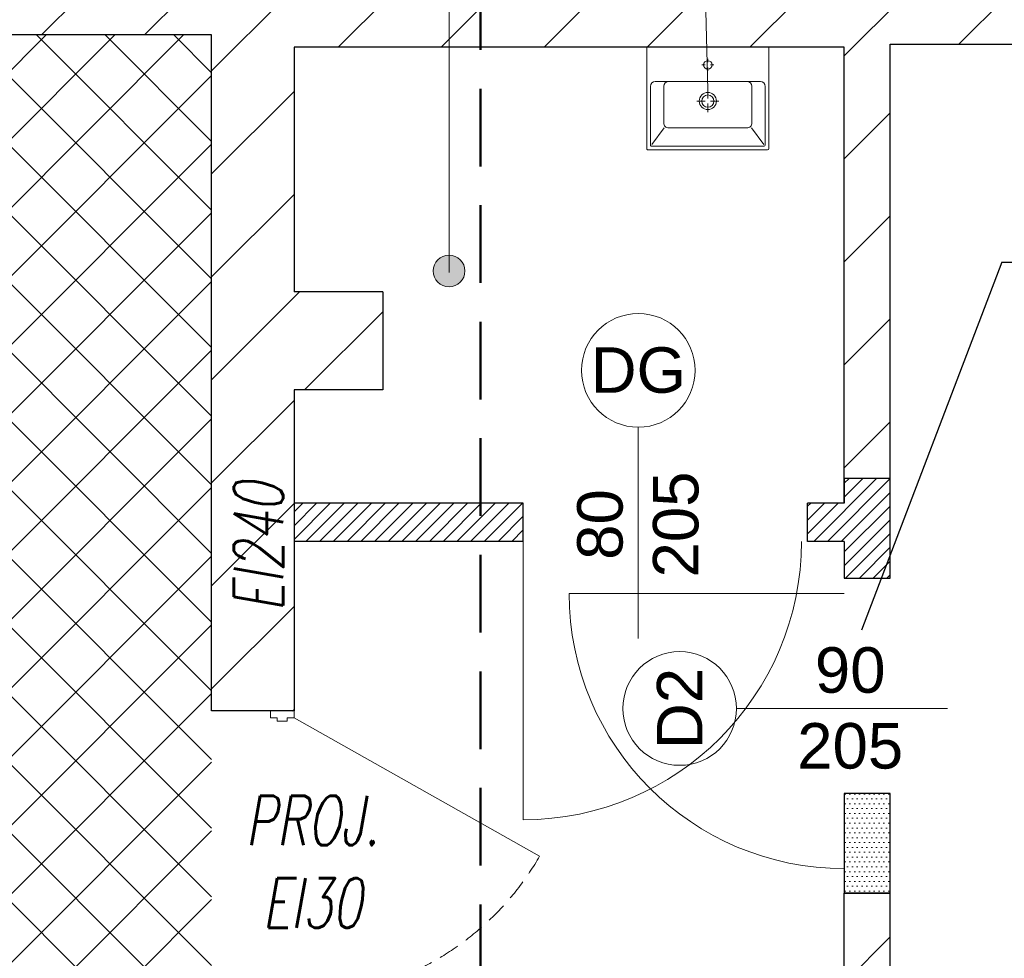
# Model space of a CAD drawing. Header units: millimetres. Extents: x 26866 to 1024070, y -428191 to 408885.
# Tile 123 of 248: x 183239 to 186460, y 400323 to 403392. Entities that reach past the tile are written whole.
import ezdxf

# ---------------------------------------------------------------- set-up
doc = ezdxf.new("R2010")
doc.units = ezdxf.units.MM
doc.header["$LTSCALE"] = 2
doc.linetypes.add('DASHED', pattern=[19.05, 12.7, -6.35])
doc.linetypes.add('HIDDEN', pattern=[9.525, 6.35, -3.175])
for name, color, linetype, lineweight in [('0_OPIS', 7, 'Continuous', 13), ('3DPLAN_A_DRZWI', 173, 'Continuous', 5), ('3DPLAN_A_TABELKA POMIESZCZEŃ', 7, 'Continuous', 0), ('A_6_STOLARKA_DRZWI', 6, 'Continuous', 0), ('A_KRESKOWANIE', 9, 'Continuous', 0), ('A_STOL_OPIS', 55, 'Continuous', 5), ('A_TXT', 7, 'Continuous', 0), ('A_WYBURZENIA', 6, 'Continuous', 0), ('A_ZESTAWIENIE STOLARKI', 3, 'Continuous', 15), ('AW_CERAMIKA', 6, 'Continuous', 9), ('AW_CERAMIKA_POM', 8, 'Continuous', 0), ('AW_MEB_LAZ', 9, 'Continuous', 5), ('Opisy', 7, 'Continuous', 13)]:
    doc.layers.add(name, color=color, linetype=linetype, lineweight=lineweight)
for name, color, linetype in [('3DPLAN_A_KRESKOWANIE 1', 253, 'Continuous'), ('3DPLAN_A_OPIS', 8, 'Continuous'), ('3DPLAN_K_NOŚNA', 7, 'Continuous'), ('A_SCHODY', 6, 'Continuous')]:
    doc.layers.add(name, color=color, linetype=linetype)
doc.styles.add('ARIAL', font='arial.ttf')
doc.styles.add('J-ROMANS', font='ROMANS.SHX', dxfattribs={"width": 0.7, "oblique": 10})
doc.styles.add('TABEL1', font='txt')
pattern_1 = [(45, (23044.838, -26883.88), (-16.83798, 16.83798), [])]

# ---------------------------------------------------------------- blocks, each defined once
blk = doc.blocks.new('A$C74757459')
at = {"layer": 'AW_CERAMIKA'}
for p, q in [((0, 49.4), (0, 0.6)), ((41.7, 50), (0.6, 50)), ((42, 49.7), (42, 0.3)), ((41.7, 0), (0.6, 0))]:
    blk.add_line(p, q, dxfattribs=at)
for centre, radius, start, end in [((0.6, 49.4), 0.6, 90.0045, 180.0045), ((41.7, 49.7), 0.3, 0.0045, 90.0045), ((0.6, 0.6), 0.6, 180.0045, 270.0045), ((41.7, 0.3), 0.3, 270.0045, 0.0045)]:
    blk.add_arc(centre, radius, start, end, dxfattribs=at)
at = {"layer": 'AW_CERAMIKA_POM'}
for p, q in [((26, 48.5), (2, 48.5)), ((1.5, 48), (1.5, 2)), ((2.24, 47.92), (8.99, 42.91)), ((28, 3.5), (28, 46.5)), ((9, 9), (9, 41)), ((26.07, 43), (11.07, 43)), ((20, 29.55), (20, 26.08)), ((15.45, 25), (18.93, 25)), ((21.08, 25), (24.55, 25)), ((33.68, 25), (32.31, 25)), ((32.31, 25), (33.68, 25)), ((34.75, 27.45), (34.75, 26.08)), ((37.2, 25), (35.83, 25)), ((20, 23.92), (20, 20.45)), ((34.75, 22.56), (34.75, 23.93)), ((2.24, 2.08), (8.99, 7.09)), ((26.07, 7), (11.07, 7)), ((2, 1.5), (26, 1.5))]:
    blk.add_line(p, q, dxfattribs=at)
for centre, radius in [((20, 25), 3.5), ((20, 25), 2.5), ((34.75, 25.01), 1.75)]:
    blk.add_circle(centre, radius, dxfattribs=at)
for centre, radius, start, end in [((2, 48), 0.5, 90.0045, 180.0045), ((26, 46.5), 2, 0.0045, 90.0045), ((11, 41), 2, 88.125, 180.0045), ((26, 41), 2, 0.0045, 88.125), ((11, 9), 2, 180.0045, 271.8839), ((26, 9), 2, 271.8839, 0.0045), ((2, 2), 0.5, 180.0045, 270.0045), ((26, 3.5), 2, 270.0045, 0.0045)]:
    blk.add_arc(centre, radius, start, end, dxfattribs=at)
blk = doc.blocks.new('D 90')
at = {"layer": '3DPLAN_A_DRZWI', "lineweight": 20}
blk.add_line((2.09, 3.66), (45, 79.79), dxfattribs=at)
at = {"layer": '3DPLAN_A_DRZWI'}
for points in [[(0, 3.66), (2.09, 3.66), (2.09, 1.57), (3.14, 1.57), (3.14, -1.57), (2.09, -1.57), (2.09, -3.66), (0, -3.66), (0, 3.66)], [(90, 3.66), (87.91, 3.66), (87.91, 1.57), (86.86, 1.57), (86.86, -1.57), (87.91, -1.57), (87.91, -3.66), (90, -3.66), (90, 3.66)]]:
    blk.add_lwpolyline(points, dxfattribs=at)
at = {"layer": '3DPLAN_A_DRZWI', "linetype": 'HIDDEN', "ltscale": 0.5}
blk.add_arc((1.03, 3.65), 87.92, 0.0056, 59.9944, dxfattribs=at)
blk = doc.blocks.new('kondygnacja -1')
at = {"layer": '3DPLAN_A_KRESKOWANIE 1'}
h = blk.add_hatch(dxfattribs=at)
h.set_pattern_fill('ANSI31', color=256, scale=7.5, style=0)
h.set_pattern_definition(pattern_1)
h.paths.add_polyline_path([(26781.49, -24430.84), (26781.49, -25256.18), (26865.36, -25256.18), (26865.36, -25233.56), (27108.48, -25233.56), (27108.48, -25256.18), (27119.89, -25256.18), (27110.14, -25212.84), (26979.61, -25212.84), (26979.61, -25079.84), (27320.27, -25079.84), (27361.7, -25079.84), (27361.7, -25046.84), (26815.61, -25046.84), (26815.61, -24465.84), (27386.61, -24465.84), (27386.61, -24686.84), (27413.61, -24686.84), (27413.61, -24581.84), (27442.61, -24581.84), (27442.61, -24549.84), (27413.61, -24549.84), (27413.61, -24469.84), (27474.65, -24469.84), (27474.65, -24430.84), (26781.49, -24430.84)], is_closed=False)
h.paths.add_polyline_path([(27583.61, -25294.84), (27583.61, -25335.84), (27417.61, -25335.84), (27417.61, -25289.84), (27390.61, -25289.84), (27390.61, -25335.84), (27137.8, -25335.84), (27119.89, -25256.18), (27108.48, -25256.18), (27108.48, -25287.56), (26865.36, -25287.56), (26865.36, -25256.18), (26781.49, -25256.18), (26781.49, -25342.83), (26829.42, -25361.84), (27832.61, -25361.84), (27832.61, -25332.84), (27603.61, -25332.84), (27603.61, -25294.84), (27583.61, -25294.84)], is_closed=False)
h.paths.add_polyline_path([(27413.61, -24806.84), (27413.61, -24781.84), (27386.61, -24781.84), (27386.61, -24885.59), (27430.61, -24885.59), (27430.61, -24835.84), (27474.65, -24835.84), (27474.65, -24806.84)])
h.paths.add_polyline_path([(27386.61, -24885.59), (27386.61, -25046.84), (27361.7, -25046.84), (27361.7, -25079.84), (27390.61, -25079.84), (27390.61, -25174.84), (27417.61, -25174.84), (27417.61, -25079.84), (27476.61, -25079.84), (27476.61, -25061.87, -0.027881), (27475.03, -25050.84), (27438.61, -25050.84), (27438.61, -25033.84), (27430.61, -25033.84), (27430.61, -24885.59)])
h.paths.add_polyline_path([(27603.61, -25179.84), (27603.61, -25163.88), (27583.61, -25163.88), (27583.61, -25179.84)])
h.paths.add_polyline_path([(27603.61, -25142.2), (27583.61, -25142.2), (27583.61, -25163.88), (27603.61, -25163.88)])
h.paths.add_polyline_path([(27593.61, -24713.84), (27593.61, -24746.4), (27608.61, -24746.4), (27608.61, -24713.84)], flags=16)
h.paths.add_polyline_path([(27593.61, -25050.84), (27571.61, -25050.84), (27571.61, -25079.84), (27583.61, -25079.84), (27583.61, -25142.2), (27603.61, -25142.2), (27603.61, -25076.84), (27681.45, -25076.84), (27681.45, -25050.84), (27608.61, -25050.84), (27608.61, -24713.84), (27593.61, -24713.84), (27593.61, -24806.84), (27569.61, -24806.84), (27569.61, -24835.84), (27593.61, -24835.84)])
h.paths.add_polyline_path([(27559.81, -24818.11), (27559.81, -24794.06), (27579.81, -24794.06), (27579.81, -24818.11)])
h.paths.add_polyline_path([(27593.61, -24469.84), (27593.61, -24610.84), (27601.86, -24610.84), (27608.61, -24610.84), (27608.61, -24468.84), (27712.91, -24468.84), (27712.91, -24430.84), (27474.65, -24430.84), (27474.65, -24469.84), (27593.61, -24469.84)], is_closed=False)
h.paths.add_polyline_path([(28026.62, -24481.39, -0.865492), (28025.15, -24471.22), (28013.19, -24430.84), (27882.91, -24430.84), (27882.91, -24468.84), (27982.61, -24468.84), (27982.61, -24483.84), (27997.61, -24483.84), (27997.61, -24940.11), (28026.62, -24940.11)])
h.paths.add_polyline_path([(28054.61, -24476.84), (28069.61, -24476.84), (28069.61, -24417.84), (28073.99, -24417.84), (28073.99, -24372.84), (28050.08, -24372.84, -1), (28039.7, -24372.84), (28030.61, -24372.84), (28030.61, -24472.87, -0.363097), (28030.61, -24479.53), (28030.61, -24940.11), (28054.61, -24940.11)])
h.paths.add_polyline_path([(28096.61, -25047.84), (28069.61, -25047.84), (28069.61, -25032.84), (28054.61, -25032.84), (28054.61, -24994.11), (28030.61, -24994.11), (28030.61, -25076.84), (28096.61, -25076.84)])
h.paths.add_polyline_path([(27982.61, -25035.84), (27982.61, -25050.84), (27949.55, -25050.84), (27949.55, -25076.84), (28026.62, -25076.84), (28026.62, -24994.11), (27997.61, -24994.11), (27997.61, -25035.84)])
h.paths.add_polyline_path([(26999.57, -25327.07), (27025.14, -25327.07), (27025.14, -25347.07), (26999.57, -25347.07)], flags=16)
h = blk.add_hatch(dxfattribs=at)
h.set_pattern_fill('ANSI31', color=256, scale=7.5, style=0)
h.set_pattern_definition(pattern_1)
h.paths.add_polyline_path([(31677.49, -24430.84), (30214.87, -24430.84), (30214.87, -24470.84), (30429.61, -24470.84), (30429.61, -24477.84), (30447.61, -24477.84), (30447.61, -24818.84), (30476.61, -24818.84), (30476.61, -24470.84), (31012.61, -24470.84), (31012.61, -24478.84), (31079.61, -24478.84), (31079.61, -24470.84), (31638.61, -24470.84), (31638.61, -25036.84), (31079.61, -25036.84), (31079.61, -25028.84), (31012.61, -25028.84), (31012.61, -25036.84), (30611.38, -25036.84), (30611.38, -25072.84), (31023.61, -25072.84), (31034.61, -25082.84), (31034.61, -25330.84), (31023.61, -25340.84), (30831.4, -25340.84, -0.038531), (30832.58, -25356.18), (30832.58, -25371.84), (31079.61, -25371.84), (31079.61, -25072.84), (31638.61, -25072.84), (31638.61, -25943.84), (30832.58, -25943.84), (30832.58, -26009.84), (31677.49, -26009.84)])
h.paths.add_polyline_path([(30682.61, -26009.84), (30832.58, -26009.84), (30832.58, -25943.84), (30760.61, -25943.84), (30760.61, -25454.67), (30735.61, -25464.58), (30735.61, -25943.84), (30682.61, -25943.84)])
h.paths.add_polyline_path([(30679.61, -25371.84), (30735.61, -25371.84), (30735.61, -25464.58), (30760.61, -25454.67), (30760.61, -25371.84), (30832.58, -25371.84), (30832.58, -25356.18, 0.038531), (30831.4, -25340.84), (30679.61, -25340.84)])
h.paths.add_polyline_path([(30355.83, -25371.84), (30425.61, -25371.84), (30425.61, -25379.84), (30463.61, -25379.84), (30463.61, -25424.74), (30471.61, -25424.74), (30471.61, -25395.84), (30533.61, -25395.84), (30533.61, -25371.84), (30576.61, -25371.84), (30576.61, -25341.84), (30472.61, -25341.84), (30472.61, -25326.84), (30427.61, -25326.84), (30427.61, -25341.84), (30355.83, -25341.84)])
h.paths.add_polyline_path([(30456.61, -25936.84), (30425.61, -25936.84), (30425.61, -25945.84), (30380.61, -25945.84), (30380.61, -26009.84), (30512.61, -26009.84), (30512.61, -25943.84), (30466.61, -25943.84), (30466.61, -25712.84), (30456.61, -25712.84)])
h.paths.add_polyline_path([(28888.61, -25941.84), (28888.61, -26009.84), (29013.61, -26009.84), (29013.61, -25941.84)])
h.paths.add_polyline_path([(28591.17, -26009.84), (28591.17, -25944.84), (28547.61, -25944.84), (28547.61, -26009.84)])
h.paths.add_polyline_path([(28624.61, -25870.53), (28654.8, -25870.53), (28654.8, -25924.53), (28624.61, -25924.53), (28624.61, -25944.84), (28591.17, -25944.84), (28591.17, -26009.84), (28713.61, -26009.84), (28713.61, -25941.84), (28672.61, -25941.84), (28672.61, -25932.84), (28657.61, -25932.84), (28657.61, -25716.84), (28624.61, -25716.84)])
h.paths.add_polyline_path([(28372.61, -25944.84), (28328.61, -25944.84), (28328.61, -25907.84), (28282.61, -25907.84), (28282.61, -25944.84), (28248.61, -25944.84), (28248.61, -26009.84), (28372.61, -26009.84)])
h.paths.add_polyline_path([(28092.61, -25563.84), (28054.61, -25563.84), (28054.61, -25383.84), (28067.6, -25383.84), (28067.61, -25375.84), (28340.61, -25375.84), (28340.61, -25341.84), (28070.61, -25341.84), (28070.61, -25332.84), (28030.61, -25332.84), (28030.61, -25395.6), (28048.71, -25395.6), (28048.71, -25449.6), (28030.61, -25449.6), (28030.61, -26009.84), (28073.61, -26009.84), (28073.61, -25944.84), (28054.61, -25944.84), (28054.61, -25668.84), (28092.61, -25668.84)])
h.paths.add_polyline_path([(27949.61, -25495.75), (27949.61, -25507.75), (27983.29, -25507.75), (27983.29, -25521.75), (27949.61, -25521.75), (27949.61, -25531.84), (27999.61, -25531.84), (27999.61, -25934.84), (27982.61, -25934.84), (27982.61, -25942.84), (27947.61, -25942.84), (27947.61, -26009.84), (28026.62, -26009.84), (28026.62, -25449.6), (27999.61, -25449.6), (27999.61, -25463.84), (27949.61, -25463.84), (27949.61, -25481.75), (27983.29, -25481.75), (27983.29, -25495.75)])
h.paths.add_polyline_path([(27982.61, -25361.84), (27952.61, -25361.84), (27952.61, -25332.84), (28026.62, -25332.84), (28026.62, -25395.6), (27999.61, -25395.6), (27999.61, -25377.84), (27982.61, -25377.84)])
h.paths.add_polyline_path([(26818.61, -25892.84), (26781.49, -25892.84), (26781.49, -26009.84), (26894.54, -26009.84), (26894.54, -25942.84), (26830.61, -25942.84), (26830.61, -25930.84), (26818.61, -25930.84)])
h.paths.add_polyline_path([(26894.54, -26009.84), (27115.94, -26009.84), (27115.94, -25942.84), (26894.54, -25942.84)])
h.paths.add_polyline_path([(27115.94, -25942.84), (27115.94, -26009.84), (27466.61, -26009.84), (27466.61, -25942.84), (27427.61, -25942.84), (27427.61, -25933.84), (27384.61, -25933.84), (27384.61, -25942.84)])
h.paths.add_polyline_path([(27641.61, -25942.84), (27641.61, -26009.84), (27802.61, -26009.84), (27802.61, -25942.84)])
h.paths.add_polyline_path([(30621.1, -25040.47), (30688.37, -25040.47), (30688.37, -25072.87), (30621.1, -25072.87)], flags=24)
at = {"layer": '3DPLAN_A_OPIS', "lineweight": 0, "transparency": 33554687}
h = blk.add_hatch(dxfattribs=at)
h.set_pattern_fill('ANSI31', color=1)
h.set_pattern_definition([(45, (5728.076, 80.4416), (-2.24506403, 2.24506403), [])])
h.paths.add_polyline_path([(27474.65, -24631.4), (27474.65, -24618.9), (27413.61, -24618.9), (27413.61, -24631.4), (27474.65, -24631.4)], is_closed=False)
h.paths.add_polyline_path([(27488.61, -24631.4), (27488.61, -24618.9), (27474.65, -24618.9), (27474.65, -24631.4), (27488.61, -24631.4)], is_closed=False)
h.paths.add_polyline_path([(27581.61, -24618.9), (27581.61, -24631.4), (27593.61, -24631.4), (27593.61, -24618.9), (27581.61, -24618.9)], is_closed=False)
h.paths.add_polyline_path([(27593.61, -24643.4), (27605.74, -24643.4), (27608.61, -24635.89), (27608.61, -24610.84), (27593.61, -24610.84), (27593.61, -24643.4)], is_closed=False)
h.paths.add_polyline_path([(27608.61, -24643.4), (27608.61, -24635.89), (27605.74, -24643.4), (27608.61, -24643.4)], is_closed=False)
at = {"layer": 'A_KRESKOWANIE', "transparency": 33554687}
h = blk.add_hatch(dxfattribs=at)
h.set_pattern_fill('ANSI37', color=0, scale=5)
h.paths.add_polyline_path([(27386.61, -24885.59), (27386.61, -24774.2), (27315.88, -24734.34, -0.240219), (27386.61, -24688.45), (27386.61, -24686.84), (27386.61, -24465.84), (26815.61, -24465.84), (26815.61, -24756.34), (26852.61, -24756.34), (26852.61, -25009.84), (26979.61, -25009.84), (26979.61, -24932.84), (27247.61, -24798.84), (27247.61, -24885.59)])
h.paths.add_polyline_path([(27341.12, -24885.59), (27341.12, -24939.59), (27247.61, -24939.59), (27247.61, -24984.44), (27352.89, -24984.44), (27352.89, -25009.84), (27386.61, -25009.84), (27386.61, -24885.59)])
h.paths.add_polyline_path([(27352.89, -25009.84), (27352.89, -25035.23), (27247.61, -25035.23), (27247.61, -25046.84), (27386.61, -25046.84), (27386.61, -25009.84)])
h.paths.add_polyline_path([(27247.61, -25035.23), (27129.31, -25035.23), (27129.31, -25009.84), (27125.61, -25009.84), (27125.61, -25046.84), (27247.61, -25046.84)])
h.paths.add_polyline_path([(27125.61, -24939.59), (27247.61, -24939.59), (27247.61, -24984.44), (27129.31, -24984.44), (27129.31, -25009.84), (27125.61, -25009.84)])
h.paths.add_polyline_path([(27097.99, -24939.59), (27097.99, -24885.59), (27125.61, -24885.59), (27125.61, -24859.84), (26979.61, -24932.84), (26979.61, -25009.84), (27125.61, -25009.84), (27125.61, -24939.59)])
h.paths.add_polyline_path([(27247.61, -24885.59), (27247.61, -24798.84), (27125.61, -24859.84), (27125.61, -24885.59)])
h.paths.add_polyline_path([(26979.61, -25009.84), (26979.61, -25046.84), (27125.61, -25046.84), (27125.61, -25009.84)])
h.paths.add_polyline_path([(26852.61, -25009.84), (26852.61, -24756.34), (26815.61, -24756.34), (26815.61, -25046.84), (26979.61, -25046.84), (26979.61, -25009.84)])
h.paths.add_polyline_path([(26825.81, -24767.41), (26825.81, -24745.27), (26845.81, -24745.27), (26845.81, -24767.41)], flags=24)
h.paths.add_polyline_path([(27090.03, -24482.38), (27112.18, -24482.38), (27112.18, -24502.38), (27090.03, -24502.38)], flags=24)
h.paths.add_polyline_path([(26963.88, -24701.72), (27172.42, -24701.72), (27172.42, -24757.03), (26963.88, -24757.03)], flags=16)
h.paths.add_polyline_path([(27010.86, -24558.5), (27253.99, -24558.5), (27253.99, -24612.5), (27010.86, -24612.5)], flags=16)
h.paths.add_polyline_path([(27315.88, -24734.34), (27386.61, -24774.2), (27386.61, -24688.45, 0.240219)], flags=16)
h.paths.add_polyline_path([(26995.13, -24731.42), (27112.81, -24731.42), (27112.81, -24752.94), (26995.13, -24752.94)], flags=8)
h.paths.add_polyline_path([(27005.47, -24708.98), (27123.15, -24708.98), (27123.15, -24730.51), (27005.47, -24730.51)], flags=8)
h.paths.add_polyline_path([(27073.52, -24589.81), (27120.01, -24589.81), (27120.01, -24610.24), (27073.52, -24610.24)], flags=8)
h.paths.add_polyline_path([(27072.79, -24561.91), (27171.6, -24561.91), (27171.6, -24580.32), (27072.79, -24580.32)], flags=8)
h.paths.add_polyline_path([(27016.08, -24562.06), (27053.28, -24562.06), (27053.28, -24580.32), (27016.08, -24580.32)], flags=8)
h.paths.add_polyline_path([(27120.07, -24586.75), (27144.23, -24586.75), (27144.23, -24610.75), (27120.07, -24610.75)], flags=8)
h.paths.add_polyline_path([(27011.48, -24589.35), (27060.72, -24589.35), (27060.72, -24611.39), (27011.48, -24611.39)], flags=8)
h.paths.add_polyline_path([(27653.46, -24520.33), (27771.13, -24520.33), (27771.13, -24541.86), (27653.46, -24541.86)], flags=9)
at = {"layer": 'A_WYBURZENIA', "transparency": 33554687}
h = blk.add_hatch(dxfattribs=at)
h.set_pattern_fill('DOTS', color=256)
h.set_pattern_definition([(0, (10834.1773, -5281.5795), (0.79375, 1.5875), [0, -1.5875])])
h.paths.add_polyline_path([(27608.61, -24746.4), (27608.61, -24713.84), (27593.61, -24713.84), (27593.61, -24746.4), (27608.61, -24746.4)], is_closed=False)
at = {"layer": 'Opisy', "ltscale": 0.5}
h = blk.add_hatch(color=256, dxfattribs=at)
h.dxf.hatch_style = 1
h.paths.add_polyline_path([(27462.76, -24547.95), (27462.76, -24538.05, 0.73336)])
h.paths.add_polyline_path([(27462.76, -24538.05), (27462.76, -24547.95, 0.076465), (27464.32, -24548.19, 1.165591)])
at = {"layer": '3DPLAN_A_OPIS', "color": 1, "lineweight": 30}
for p, q in [((27645.13, -24540.08), (27599.27, -24660.38)), ((27645.13, -24540.08), (27884.36, -24540.08)), ((27488.61, -24618.9), (27413.61, -24618.9)), ((27488.61, -24631.4), (27488.61, -24618.9)), ((27593.61, -24618.9), (27581.61, -24618.9)), ((27581.61, -24631.4), (27581.61, -24618.9)), ((27488.61, -24631.4), (27413.61, -24631.4)), ((27593.61, -24631.4), (27581.61, -24631.4))]:
    blk.add_line(p, q, dxfattribs=at)
blk.add_lwpolyline([(27593.61, -24631.4), (27593.61, -24643.4), (27608.61, -24643.4), (27608.61, -24610.84), (27593.61, -24610.84), (27593.61, -24618.9)], dxfattribs=at)
at = {"layer": '3DPLAN_A_TABELKA POMIESZCZEŃ', "ltscale": 0.5}
blk.add_line((27464.31, -24386.96), (27464.31, -24543.51), dxfattribs=at)
at = {"layer": '3DPLAN_K_NOŚNA'}
for p, q in [((27386.61, -24465.84), (26815.61, -24465.84)), ((27386.61, -24686.84), (27386.61, -24465.84)), ((27608.61, -24468.84), (27712.91, -24468.84)), ((27608.61, -24618.84), (27608.61, -24468.84)), ((27413.61, -24469.84), (27413.61, -24549.84)), ((27593.61, -24469.84), (27413.61, -24469.84)), ((27593.61, -24618.84), (27593.61, -24469.84)), ((27442.61, -24549.84), (27413.61, -24549.84)), ((27442.61, -24549.84), (27442.61, -24581.84)), ((27413.61, -24581.84), (27413.61, -24686.84)), ((27442.61, -24581.84), (27413.61, -24581.84)), ((27413.61, -24686.84), (27386.61, -24686.84)), ((27593.61, -24806.84), (27593.61, -24746.4)), ((27608.61, -24746.4), (27593.61, -24746.4)), ((27608.61, -25050.84), (27608.61, -24746.4))]:
    blk.add_line(p, q, dxfattribs=at)
at = {"layer": 'A_6_STOLARKA_DRZWI'}
for p, q in [((27488.61, -24631.4), (27488.61, -24722.4)), ((27593.61, -24648.4), (27503.61, -24648.4))]:
    blk.add_line(p, q, dxfattribs=at)
for centre, radius, start, end in [((27488.61, -24631.4), 91, 270, 0), ((27593.61, -24648.4), 90, 180, 269.9999)]:
    blk.add_arc(centre, radius, start, end, dxfattribs=at)
at = {"layer": 'A_SCHODY'}
blk.add_lwpolyline([(27593.61, -24746.4), (27608.61, -24746.4), (27608.61, -24713.84), (27593.61, -24713.84)], close=True, dxfattribs=at)
at = {"layer": 'A_ZESTAWIENIE STOLARKI', "ltscale": 0.25}
for p, q in [((27526.24, -24663.11), (27526.24, -24594.06)), ((27558.34, -24686.04), (27627.38, -24686.04))]:
    blk.add_line(p, q, dxfattribs=at)
for centre in [(27526.24, -24575.49), (27539.76, -24686.04)]:
    blk.add_circle(centre, 18.58, dxfattribs=at)
at = {"layer": 'Opisy', "ltscale": 0.5}
blk.add_line((27544.36, -24308.36), (27548.98, -24483.8), dxfattribs=at)
at = {"layer": 'Opisy', "color": 1, "linetype": 'DASHED', "lineweight": 50}
blk.add_lwpolyline([(27574.65, -24063.11), (28178.18, -24063.11, -0.414214), (28278.18, -24163.11), (28278.18, -25042.2, -0.414214), (28178.18, -25142.2), (27574.65, -25142.2, -0.414214), (27474.65, -25042.2), (27474.65, -24163.11, -0.414214)], format="xyb", close=True, dxfattribs=at)
at = {"layer": 'Opisy', "ltscale": 0.5}
blk.add_circle((27464.32, -24543), 5.19, dxfattribs=at)
at = {"layer": '3DPLAN_A_DRZWI', "xscale": 1.055555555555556, "yscale": 1.055555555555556, "zscale": 1.055555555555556, "rotation": 270}
blk.add_blockref('D 90', (27409.74, -24686.84), dxfattribs=at)
at = {"layer": 'AW_MEB_LAZ', "ltscale": 0.5, "xscale": -0.8, "yscale": 0.8, "zscale": 0.8, "rotation": 270}
blk.add_blockref('A$C74757459', (27528.98, -24503.44), dxfattribs=at)
at = {"layer": '3DPLAN_A_OPIS', "color": 1, "lineweight": 30, "style": 'ARIAL'}
for tag, p in [('PRZESUNIĘCIE_WEJŚCIA', (27655.16, -24535.33)), ('WYŁĄCZONE', (27007.18, -24723.98)), ('Z_OPRACOWANIA', (26996.84, -24746.42)), ('WYŁĄCZONE', (30803.05, -24760.87)), ('Z_OPRACOWANIA', (30792.71, -24783.3)), ('WYŁĄCZONE', (28894.9, -24826.59)), ('Z_OPRACOWANIA', (28884.56, -24849.03)), ('POWIĘKSZENIE_WEJŚCIA', (28313.68, -25144.41)), ('POWIĘKSZENIE_WEJŚCIA', (29600.62, -25191.36)), ('POWIĘKSZENIE_WEJŚCIA', (28011.45, -25235.42)), ('WYŁĄCZONE', (29754.42, -25678.17)), ('Z_OPRACOWANIA', (29744.08, -25700.6)), ('WYJŚCIE_EWAKUACYJNE', (27763.79, -26106.07))]:
    blk.add_attdef(tag, p, '', height=12, dxfattribs=at)
at = {"layer": '3DPLAN_A_OPIS', "color": 0, "lineweight": 30, "style": 'ARIAL'}
for tag, p in [('UGUL_1', (29350.3, -24586.01)), ('UGUL_2', (29622.92, -24586.01)), ('UGUL_3', (29833.15, -24586.01))]:
    blk.add_attdef(tag, p, '', height=12, dxfattribs=at)
at = {"layer": '3DPLAN_A_TABELKA POMIESZCZEŃ', "ltscale": 0.5, "style": 'ARIAL'}
for tag, p in [('KURTYNA', (27861.91, -26064.85)), ('POWIETRZNA', (27861.91, -26084.56))]:
    blk.add_attdef(tag, p, '', height=12, dxfattribs=at)
at = {"layer": 'A_STOL_OPIS', "ltscale": 0.2, "insert": (27506.23, -24655.05), "char_height": 14.872, "attachment_point": 1, "rotation": 90, "style": 'TABEL1'}
blk.add_mtext_dynamic_manual_height_columns('\\pxqc;{\\fArial|b0|i0|c238|p34;80\\P205}', width=58.3206, gutter_width=80, heights=[0], dxfattribs=at)
at = {"layer": 'A_STOL_OPIS', "ltscale": 0.2, "insert": (27566.39, -24666.02), "char_height": 14.872, "attachment_point": 1, "style": 'TABEL1'}
blk.add_mtext_dynamic_manual_height_columns('\\pxqc;{\\fArial|b0|i0|c238|p34;90\\P205}', width=58.3206, gutter_width=80, heights=[0], dxfattribs=at)
at = {"layer": 'A_TXT', "color": 1, "lineweight": 30, "insert": (27401.98, -24633.18), "char_height": 16.2, "width": 31.0131, "attachment_point": 5, "rotation": 90, "style": 'J-ROMANS'}
blk.add_mtext('EI240', dxfattribs=at)
at = {"layer": 'A_TXT', "color": 1, "lineweight": 30, "insert": (27419.57, -24736.15), "char_height": 16.2, "width": 31.0131, "attachment_point": 5, "style": 'J-ROMANS'}
blk.add_mtext('PROJ.\\PEI30', dxfattribs=at)
at = {"layer": 'A_ZESTAWIENIE STOLARKI', "ltscale": 0.2, "insert": (27526.24, -24575.49), "char_height": 14.872, "attachment_point": 5, "style": 'TABEL1'}
blk.add_mtext_dynamic_manual_height_columns('{\\fArial|b0|i0|c238|p34;DG}', width=58.3206, gutter_width=80, heights=[0], dxfattribs=at)
at = {"layer": 'A_ZESTAWIENIE STOLARKI', "ltscale": 0.2, "insert": (27539.76, -24686.04), "char_height": 14.872, "attachment_point": 5, "rotation": 90, "style": 'TABEL1'}
blk.add_mtext_dynamic_manual_height_columns('{\\fArial|b0|i0|c238|p34;D2}', width=58.3206, gutter_width=80, heights=[0], dxfattribs=at)

msp = doc.modelspace()

# ---------------------------------------------------------------- block references
at = {"layer": '0_OPIS', "xscale": 10, "yscale": 10, "zscale": 10}
msp.add_blockref('kondygnacja -1', (-90000, 648000), dxfattribs=at)

doc.saveas('drawing.dxf')
